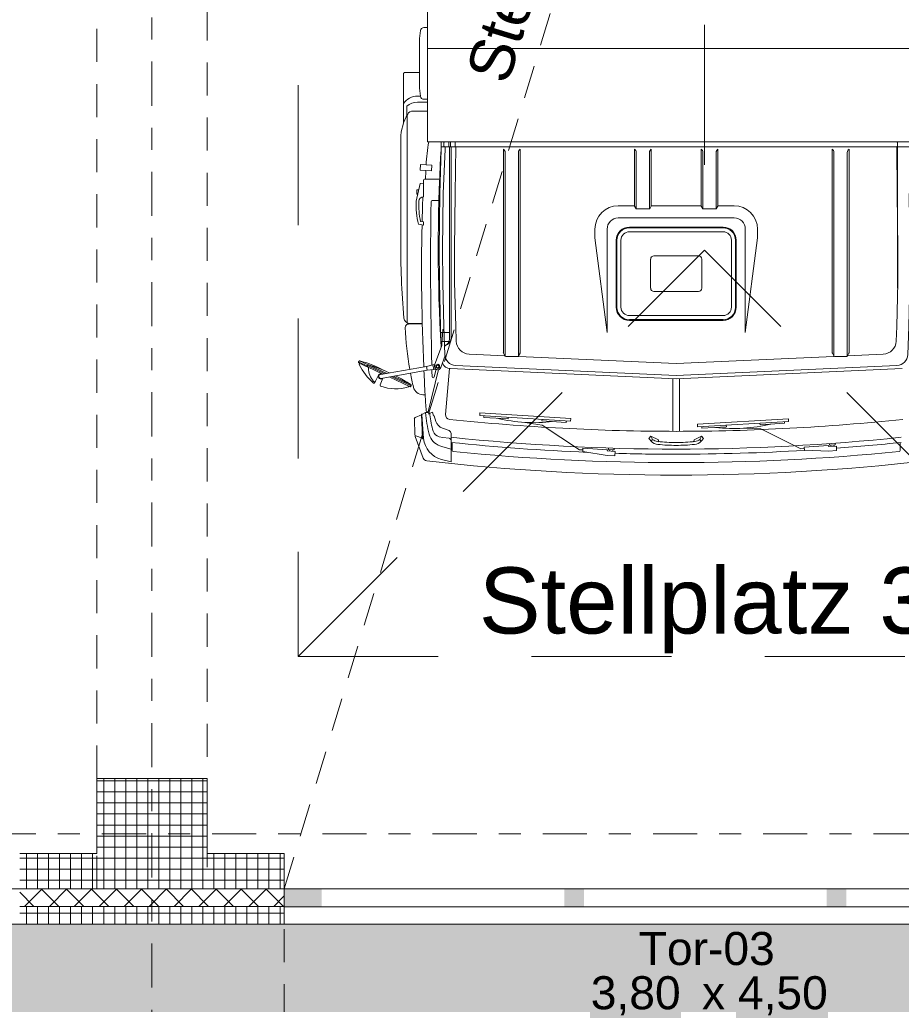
# Model space of a CAD drawing. Header units: metres. Extents: x -167 to 262, y -186 to 508.
# Tile 84 of 256: x 22.15 to 26.15, y 27.82 to 32.28. Entities that reach past the tile are written whole.
import ezdxf
from ezdxf.enums import TextEntityAlignment as Align

# ---------------------------------------------------------------- set-up
doc = ezdxf.new("R2010")
doc.units = ezdxf.units.M
doc.header["$MEASUREMENT"] = 0
for name, pattern in [('Raster', [0.4, 0.2, -0.1, 0, -0.1]), ('Strichlinie weit', [1.058333, 0.635, -0.423333]), ('Öffnungslinie Tür Fenster', [0.23, 0.15, -0.08])]:
    doc.linetypes.add(name, pattern=pattern)
for name, color, linetype in [('10 Stütze', 7, 'Continuous'), ('10 Wand außen', 7, 'Continuous'), ('20 Decke', 7, 'Continuous'), ('30 Dachfenster', 7, 'Continuous'), ('50 Sanitäreinrichtung', 7, 'Continuous'), ('60 Auffüllung', 7, 'Continuous'), ('70 Kanal', 7, 'Continuous'), ('80 Raum', 7, 'Continuous'), ('90 Achsraster', 7, 'Continuous'), ('94 Genehmigungsplanung Bemaßung', 7, 'Continuous')]:
    doc.layers.add(name, color=color, linetype=linetype)
doc.styles.add('ERSTELLTER_STIL_1', font='arial.ttf')
doc.styles.add('ERSTELLTER_STIL_2', font='arial.ttf')
doc.dimstyles.new('ERSTELLTER_STIL__1', dxfattribs={"dimtxt": 0.25, "dimasz": 0.19, "dimexe": 0.18, "dimexo": 0.1, "dimgap": 0, "dimtad": 1, "dimtih": 1, "dimtoh": 1, "dimzin": 0, "dimdsep": 46, "dimtxsty": 'ERSTELLTER_STIL_1', "dimblk": 'ARROWHEAD_6', "dimblk1": 'ARROWHEAD_6', "dimblk2": 'ARROWHEAD_6', "dimcen": 0.09, "dimclrd": 7, "dimclre": 7, "dimclrt": 7, "dimazin": 0, "dimtfac": 1, "dimtdec": 4, "dimtmove": 0, "dimatfit": 3, "dimfxl": 1, "dimtolj": 1, "dimtzin": 0, "dimarcsym": 0})
doc.dimstyles.new('ERSTELLTER_STIL__2', dxfattribs={"dimtxt": 0.25, "dimasz": 0.19, "dimexe": 0.18, "dimexo": 0.1, "dimgap": 0, "dimtad": 1, "dimzin": 0, "dimdsep": 46, "dimtxsty": 'ERSTELLTER_STIL_1', "dimblk": 'ARROWHEAD_6', "dimblk1": 'ARROWHEAD_6', "dimblk2": 'ARROWHEAD_6', "dimcen": 0.09, "dimclrd": 7, "dimclre": 7, "dimclrt": 7, "dimazin": 0, "dimtfac": 1, "dimtdec": 4, "dimtmove": 0, "dimatfit": 3, "dimfxl": 1, "dimtolj": 1, "dimtzin": 0, "dimarcsym": 0})
pattern_1 = [(0, (27236.132094, 33357.27905), (0, 0.05), []), (90, (27236.132094, 33357.27905), (-0.05, 0), [])]

# ---------------------------------------------------------------- blocks, each defined once
blk = doc.blocks.new('Einfache Türöffnung')
at = {"layer": '10 Wand außen', "color": 8, "linetype": 'Continuous', "lineweight": 18}
for p, q in [((-1.9, 0.16), (-1.9, 0.32)), ((1.9, 0.16), (1.9, 0.32)), ((-1.9, 0.08), (-1.9, 0.16)), ((1.9, 0.08), (1.9, 0.16)), ((-1.9, 0), (-1.9, 0.08)), ((1.9, 0), (1.9, 0.08))]:
    blk.add_line(p, q, dxfattribs=at)
blk = doc.blocks.new('T Marker 27_4')
at = {"layer": '10 Wand außen', "color": 8, "lineweight": 18, "char_height": 0.15, "attachment_point": 7, "style": 'ERSTELLTER_STIL_1'}
for s, insert in [('\\A1;{\\pql;\\pt0;\\fArial|b0|i0|c0|p0;\\W1.000000;3,80\\fArial|b0|i0|c0|p0;\\W1.000000;\\A1{\\H.66x;\\S^  ;}\\fArial|b0|i0|c0|p0;\\W1.000000; x 4,50\\fArial|b0|i0|c0|p0;\\W1.000000;\\A1{\\H.66x;\\S^  ;}}', (-0.509, -0.7505)), ('\\A1;{\\pql;\\pt0;\\fArial|b0|i0|c0|p0;\\W1.000000;Tor-03\\fArial|b0|i0|c0|p0;\\W1.000000;\\fArial|b0|i0|c0|p0;\\W1.000000;\\fArial|b0|i0|c0|p0;\\W1.000000;}', (-0.2915, -0.5083))]:
    blk.add_mtext(s, dxfattribs=dict(at, insert=insert))
blk = doc.blocks.new('Standard-Rastermarker_137')
at = {"layer": '90 Achsraster', "color": 14, "linetype": 'Raster', "lineweight": 18, "true_color": 0xa80000}
blk.add_line((1, 0), (24.7309, 0), dxfattribs=at)
at = {"layer": '90 Achsraster', "color": 14, "lineweight": 18, "true_color": 0xa80000, "style": 'ERSTELLTER_STIL_2'}
for tag, p in [('AC_MarkerText_1_0', (-0.5686, -0.0686)), ('AC_MarkerText_1_1', (25.8623, -0.0686))]:
    blk.add_attdef(tag, text='', height=0.3, rotation=90, dxfattribs=at).set_placement(p, align=Align.TOP_CENTER)
blk = doc.blocks.new('Standard-Rastermarker_139')
at = {"layer": '90 Achsraster', "color": 14, "linetype": 'Raster', "lineweight": 18, "true_color": 0xa80000}
blk.add_line((1, 0), (45.4427, 0), dxfattribs=at)
at = {"layer": '90 Achsraster', "color": 14, "lineweight": 18, "true_color": 0xa80000, "style": 'ERSTELLTER_STIL_2'}
for tag, p in [('AC_MarkerText_1_0', (-0.35, 0.15)), ('AC_MarkerText_1_1', (46.7927, 0.15))]:
    blk.add_attdef(tag, text='', height=0.3, dxfattribs=at).set_placement(p, align=Align.TOP_CENTER)
blk = doc.blocks.new('*D504', base_point=(27236.1321, 33357.279))
at = {"layer": '94 Genehmigungsplanung Bemaßung', "color": 7, "linetype": 'Continuous', "lineweight": 13}
for p, q in [((17.6611, 26.1165), (17.6611, 26.4915)), ((38.0011, 26.1165), (38.0011, 26.4915)), ((17.7611, 26.404), (17.5611, 26.204)), ((38.1011, 26.404), (37.9011, 26.204)), ((17.6611, 26.304), (38.0011, 26.304))]:
    blk.add_line(p, q, dxfattribs=at)
at = {"layer": '94 Genehmigungsplanung Bemaßung', "color": 7, "lineweight": 13, "char_height": 0.25, "attachment_point": 7, "style": 'ERSTELLTER_STIL_1'}
for s, insert in [('\\A1;{\\pql;\\fArial|b0|i0|c0|p0;\\W1.000000;20,34}', (27.2114, 26.354)), ('\\A1;{\\pql;\\fArial|b0|i0|c0|p0;\\W1.000000;24}', (37.5197, 26.354))]:
    blk.add_mtext(s, dxfattribs=dict(at, insert=insert))
blk = doc.blocks.new('ARROWHEAD_6')
at = {"color": 0, "linetype": 'Continuous', "lineweight": 0}
for p, q in [((-0.5, -0.5), (0.5, 0.5)), ((0, 0), (-1, 0))]:
    blk.add_line(p, q, dxfattribs=at)
blk = doc.blocks.new('*D512', base_point=(27236.1321, 33357.279))
at = {"layer": '94 Genehmigungsplanung Bemaßung', "color": 7, "linetype": 'Continuous', "lineweight": 13}
for p, q in [((15.4411, 28.9197), (15.6411, 28.7197)), ((15.7286, 28.8197), (15.3536, 28.8197)), ((15.5411, 28.1797), (15.5411, 28.8197)), ((15.4411, 28.2797), (15.6411, 28.0797)), ((15.7286, 28.1797), (15.3536, 28.1797)), ((15.5411, 28.0297), (15.5411, 28.1797))]:
    blk.add_line(p, q, dxfattribs=at)
at = {"layer": '94 Genehmigungsplanung Bemaßung', "color": 7, "lineweight": 13, "insert": (15.4911, 28.309), "char_height": 0.25, "attachment_point": 7, "rotation": 90, "style": 'ERSTELLTER_STIL_1'}
blk.add_mtext('\\A1;{\\pql;\\fArial|b0|i0|c0|p0;\\W1.000000;64}', dxfattribs=at)
blk = doc.blocks.new('*D513', base_point=(27236.1321, 33357.279))
at = {"layer": '94 Genehmigungsplanung Bemaßung', "color": 7, "linetype": 'Continuous', "lineweight": 13}
for p, q in [((15.4411, 43.7797), (15.6411, 43.5797)), ((15.7286, 43.6797), (15.3536, 43.6797)), ((15.5411, 28.8197), (15.5411, 43.6797)), ((15.4411, 28.9197), (15.6411, 28.7197)), ((15.7286, 28.8197), (15.3536, 28.8197))]:
    blk.add_line(p, q, dxfattribs=at)
at = {"layer": '94 Genehmigungsplanung Bemaßung', "color": 7, "lineweight": 13, "char_height": 0.25, "attachment_point": 7, "rotation": 90, "style": 'ERSTELLTER_STIL_1'}
for s, insert in [('\\A1;{\\pql;\\fArial|b0|i0|c0|p0;\\W1.000000;32}', (15.4911, 43.1983)), ('\\A1;{\\pql;\\fArial|b0|i0|c0|p0;\\W1.000000;14,86}', (15.4911, 35.63))]:
    blk.add_mtext(s, dxfattribs=dict(at, insert=insert))
blk = doc.blocks.new('*D563', base_point=(27236.1321, 33357.279))
at = {"layer": '94 Genehmigungsplanung Bemaßung', "color": 7, "linetype": 'Continuous', "lineweight": 13}
for p, q in [((26.8146, 40.8397), (26.8146, 40.9897)), ((26.9146, 40.7397), (26.7146, 40.9397)), ((27.0021, 40.8397), (26.6271, 40.8397)), ((26.8146, 28.3397), (26.8146, 40.8397)), ((26.7146, 28.4397), (26.9146, 28.2397)), ((27.0021, 28.3397), (26.6271, 28.3397)), ((26.8146, 28.1897), (26.8146, 28.3397))]:
    blk.add_line(p, q, dxfattribs=at)
at = {"layer": '94 Genehmigungsplanung Bemaßung', "color": 7, "lineweight": 13, "insert": (26.7646, 34.1607), "char_height": 0.25, "attachment_point": 7, "rotation": 90, "style": 'ERSTELLTER_STIL_1'}
blk.add_mtext('\\A1;{\\pql;\\fArial|b0|i0|c0|p0;\\W1.000000;12,50}', dxfattribs=at)

msp = doc.modelspace()

# ---------------------------------------------------------------- hatches: boundary and pattern name
at = {"layer": '10 Stütze', "linetype": 'Continuous', "lineweight": 18}
h = msp.add_hatch(dxfattribs=at)
h.set_pattern_fill('Beton__Fertigteil_Träger_1D', color=8, style=0, pattern_type=2)
h.set_pattern_definition(pattern_1)
h.paths.add_polyline_path([(23.0011, 28.8397), (22.5011, 28.8397), (22.5011, 28.5001), (23.0011, 28.5001)])
h = msp.add_hatch(dxfattribs=at)
h.set_pattern_fill('Beton__Fertigteil_Träger_1D', color=8, style=0, pattern_type=2)
h.set_pattern_definition(pattern_1)
h.paths.add_polyline_path([(23.0011, 28.5001), (22.5011, 28.5001), (22.5011, 28.3401), (23.0011, 28.3401)])
h = msp.add_hatch(dxfattribs=at)
h.set_pattern_fill('Beton__Fertigteil_Träger_1D', color=8, style=0, pattern_type=2)
h.set_pattern_definition(pattern_1)
h.paths.add_polyline_path([(22.5011, 28.3401), (22.5011, 28.3397), (23.0011, 28.3397), (23.0011, 28.3401)])
at = {"layer": '10 Wand außen', "linetype": 'Continuous', "lineweight": 18}
h = msp.add_hatch(dxfattribs=at)
h.set_pattern_fill('Beton__Fertigteil_Träger_1D', color=8, style=0, pattern_type=2)
h.set_pattern_definition(pattern_1)
h.paths.add_polyline_path([(22.1511, 28.5001), (22.1511, 28.3401), (22.5011, 28.3401), (22.5011, 28.5001)])
h = msp.add_hatch(dxfattribs=at)
h.set_pattern_fill('Beton__Fertigteil_Träger_1D', color=8, style=0, pattern_type=2)
h.set_pattern_definition(pattern_1)
h.paths.add_polyline_path([(23.0011, 28.5001), (23.0011, 28.3401), (23.3511, 28.3401), (23.3511, 28.5001)])
h = msp.add_hatch(dxfattribs=at)
h.set_pattern_fill('Dämmung__hart_1_0001', color=8, style=0, pattern_type=2)
h.set_pattern_definition([(45, (27236.132094, 33357.27905), (-0.0565685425, 0.0565685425), []), (135, (27236.132094, 33357.27905), (0.0565685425, 0.0565685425), [])])
h.paths.add_polyline_path([(22.1511, 28.2601), (23.3511, 28.2601), (23.3511, 28.3401), (23.0011, 28.3401), (23.0011, 28.3397), (22.5011, 28.3397), (22.5011, 28.3401), (22.1511, 28.3401)])
at = {"layer": '10 Wand außen', "linetype": 'Continuous', "lineweight": 18, "true_color": 0xf50000}
for points in [[(23.4071, 28.2576), (23.4071, 28.3397), (23.3511, 28.3397), (23.3511, 28.2576)], [(23.5216, 28.2576), (23.5216, 28.3397), (23.4216, 28.3397), (23.4216, 28.2576)], [(24.7116, 28.2576), (24.7116, 28.3397), (24.6216, 28.3397), (24.6216, 28.2576)], [(25.9016, 28.2576), (25.9016, 28.3397), (25.8116, 28.3397), (25.8116, 28.2576)]]:
    msp.add_hatch(color=1, dxfattribs=at).paths.add_polyline_path(points)
at = {"layer": '10 Wand außen', "linetype": 'Continuous', "lineweight": 13, "true_color": 0x000100}
msp.add_hatch(color=98, dxfattribs=at).paths.add_polyline_path([(23.4216, 28.2576), (23.4216, 28.3397), (23.4071, 28.3397), (23.4071, 28.2576)])
at = {"layer": '10 Wand außen', "linetype": 'Continuous', "lineweight": 18}
h = msp.add_hatch(dxfattribs=at)
h.set_pattern_fill('Beton__Fertigteil_Träger_1D', color=8, style=0, pattern_type=2)
h.set_pattern_definition(pattern_1)
h.paths.add_polyline_path([(23.3511, 28.2601), (22.1511, 28.2601), (22.1511, 28.1801), (23.3511, 28.1801)])
at = {"layer": '60 Auffüllung', "linetype": 'Continuous', "lineweight": 18, "true_color": 0xefefef}
h = msp.add_hatch(dxfattribs=at)
h.set_pattern_fill('Erde_1_0001', style=0, pattern_type=2)
h.set_pattern_definition([(0, (27236.1321, 33357.27905), (0, 0.779422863), [0.04875, -0.40125]), (0, (27236.3571, 33357.66876), (0, 0.779422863), [0.04875, -0.40125]), (60, (27236.1321, 33357.27905), (-0.675, 0.389711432), [0.04875, -0.40125]), (60, (27236.5821, 33357.27905), (-0.675, 0.389711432), [0.04875, -0.40125]), (120, (27236.18084, 33357.27905), (0.675, 0.389711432), [0.04875, -0.40125]), (120, (27236.63084, 33357.27905), (0.675, 0.389711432), [0.04875, -0.40125]), (0, (27236.1321, 33357.35405), (0, 0.15), [0, -0.15, 0, -0.225]), (45, (27236.2071, 33357.35405), (-0.1060660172, 0.1060660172), [0, -0.1125, 0, -0.1875])])
h.paths.add_polyline_path([(2.3366, 24.8593), (2.3419, 13.496, 0.033836), (8.8613, 14.0911, 0.026308), (13.8582, 15.1616, -0.024635), (17.3411, 16.2775), (17.3411, 24.6258), (15.3411, 24.6258), (15.3411, 30.4887), (17.3411, 30.4887), (17.3411, 43.9997), (58.1625, 43.9997), (58.1625, 45.7494), (101.6632, 45.7486), (101.6702, 49.0078), (2.342, 49.0078)])
h.paths.add_polyline_path([(9.5982, 27.1903), (4.651, 27.1903), (4.651, 42.9257), (4.651, 43.8257), (9.5982, 43.8257), (9.5982, 42.9257)], flags=0)
h.paths.add_polyline_path([(14.4618, 25.704, -0.414214), (13.8618, 26.304, -0.414214), (14.4618, 26.904, -0.414214), (15.0618, 26.304, -0.414214)], flags=0)
h = msp.add_hatch(color=7, dxfattribs=at)
h.paths.add_polyline_path([(15.3411, 30.4887), (15.3411, 24.6258), (17.3411, 24.6258), (17.3411, 19.3474), (38.1469, 19.3451), (40.1468, 19.3451), (40.1468, 28.1799), (38.1563, 28.1799), (38.1563, 28.1799), (17.3411, 28.1801), (17.3411, 30.4887)])
h.paths.add_polyline_path([(19.6511, 22.2576, -0.414214), (20.2511, 22.8576, -0.414214), (20.8511, 22.2576, -0.410342), (20.259, 21.6576, -0.418096)], flags=0)

# ---------------------------------------------------------------- linework, layer by layer
at = {"color": 7, "linetype": 'Continuous', "lineweight": 13}
for p, q in [((24.0006, 32.3326), (24.0006, 32.1512)), ((24.0006, 32.2456), (23.9852, 32.2456)), ((23.9653, 32.1839), (23.9653, 31.9823)), ((24.0006, 32.1512), (26.2588, 32.1512)), ((24.0006, 32.1512), (24.0006, 31.7276)), ((23.8922, 32.037), (23.8922, 31.9895)), ((23.8922, 32.037), (23.8922, 31.8108)), ((23.8958, 32.0418), (23.9653, 32.0418)), ((23.9557, 31.9348), (23.969, 31.9348)), ((23.9073, 31.8896), (23.9073, 31.846)), ((23.9557, 31.9072), (24.0006, 31.9072)), ((24.0006, 31.9206), (23.9852, 31.9206)), ((23.9098, 30.9061), (23.9098, 31.8507)), ((23.9351, 31.8673), (24.0006, 31.8673)), ((23.8797, 31.2846), (23.8797, 31.7422)), ((24.0006, 31.7276), (26.2588, 31.7276)), ((24.0627, 31.7061), (24.0635, 31.7276)), ((24.0761, 31.7081), (24.0761, 31.7242)), ((24.079, 31.7271), (26.1804, 31.7271)), ((24.0977, 31.7081), (24.0977, 31.7242)), ((24.1053, 31.7081), (24.1053, 31.7242)), ((24.1263, 31.7081), (24.1263, 31.7242)), ((26.1331, 31.7081), (26.1331, 31.7242)), ((26.1338, 31.0634), (26.1338, 31.7276)), ((24.0576, 31.4934), (24.0632, 31.695)), ((24.0621, 31.6797), (24.063, 31.6881)), ((24.0632, 31.695), (24.0636, 31.7052)), ((24.0636, 31.7052), (26.1959, 31.7052)), ((24.0728, 31.4934), (24.0813, 31.695)), ((24.0813, 31.695), (24.0821, 31.7052)), ((24.1006, 30.8324), (24.1006, 31.7052)), ((24.1082, 30.8366), (24.1082, 31.7052)), ((24.1271, 31.4927), (24.1292, 31.7052)), ((24.3454, 30.7723), (24.3454, 31.695)), ((24.3534, 30.756), (24.3534, 31.6788)), ((24.4139, 30.7545), (24.4139, 31.6788)), ((24.422, 30.7723), (24.422, 31.695)), ((24.9402, 31.4398), (24.9402, 31.695)), ((24.9482, 31.4235), (24.9482, 31.6788)), ((25.0087, 31.4235), (25.0087, 31.6788)), ((25.0168, 31.4398), (25.0168, 31.695)), ((25.2426, 31.4398), (25.2426, 31.695)), ((25.2507, 31.4235), (25.2507, 31.6788)), ((25.3112, 31.4235), (25.3112, 31.6788)), ((25.3192, 31.4398), (25.3192, 31.695)), ((25.8374, 30.7723), (25.8374, 31.695)), ((25.8455, 30.7545), (25.8455, 31.6788)), ((25.906, 30.756), (25.906, 31.6788)), ((25.914, 30.7723), (25.914, 31.695)), ((26.1323, 31.4927), (26.1302, 31.7052)), ((23.9684, 31.5992), (23.97, 31.6244)), ((23.97, 31.6244), (24.0203, 31.6212)), ((24.0203, 31.6212), (24.0187, 31.5961)), ((24.0187, 31.5961), (23.9684, 31.5992)), ((23.9915, 31.5588), (23.9935, 31.5941)), ((23.9676, 31.5387), (23.9505, 31.458)), ((23.9827, 31.5407), (23.9676, 31.5387)), ((23.9827, 31.5407), (23.9827, 31.4782)), ((23.9881, 31.5588), (24.0564, 31.5588)), ((23.9525, 31.5104), (23.9616, 31.5104)), ((23.9525, 31.4903), (23.9525, 31.5104)), ((23.9525, 31.4903), (23.9573, 31.4903)), ((24.0541, 31.2414), (24.0576, 31.4935)), ((24.1235, 31.2411), (24.1271, 31.4927)), ((26.1359, 31.2411), (26.1323, 31.4927)), ((24.0227, 31.461), (24.0531, 31.461)), ((24.8666, 31.4377), (24.9404, 31.4377)), ((24.8666, 31.4377), (24.9404, 31.4377)), ((24.9477, 31.4241), (24.9412, 31.4359)), ((25.0075, 31.4231), (24.9494, 31.4231)), ((25.0093, 31.4241), (25.0158, 31.4359)), ((25.0165, 31.4377), (25.1297, 31.4377)), ((25.2429, 31.4377), (25.1297, 31.4377)), ((25.2501, 31.4241), (25.2436, 31.4359)), ((25.2519, 31.4231), (25.31, 31.4231)), ((25.3117, 31.4241), (25.3182, 31.4359)), ((25.3928, 31.4377), (25.319, 31.4377)), ((25.3928, 31.4377), (25.319, 31.4377)), ((23.9605, 31.3542), (23.9827, 31.3501)), ((23.9827, 31.3642), (23.9697, 31.3661)), ((23.9827, 31.3642), (23.9827, 31.3501)), ((24.8666, 31.3825), (25.1297, 31.3825)), ((25.3928, 31.3825), (25.1297, 31.3825)), ((24.761, 31.2917), (24.761, 31.332)), ((24.8162, 30.8633), (24.8162, 31.332)), ((24.9173, 31.341), (25.3421, 31.341)), ((24.9173, 31.3377), (25.3421, 31.3377)), ((24.9173, 31.3195), (25.3421, 31.3195)), ((25.4432, 30.8633), (25.4432, 31.332)), ((25.4985, 31.2917), (25.4985, 31.332)), ((24.8162, 30.8632), (24.7609, 31.2918)), ((24.8576, 31.2813), (24.8576, 30.9775)), ((24.8609, 31.2813), (24.8609, 30.9775)), ((24.8791, 31.2818), (24.8791, 30.977)), ((25.3803, 31.2818), (25.3803, 30.977)), ((25.3985, 31.2813), (25.3985, 30.9775)), ((25.4018, 31.2813), (25.4018, 30.9775)), ((25.4432, 30.8632), (25.4985, 31.2918)), ((24.0551, 31.0899), (24.0541, 31.2414)), ((24.1245, 31.0909), (24.1235, 31.2411)), ((26.1349, 31.0909), (26.1359, 31.2411)), ((25.0137, 31.195), (25.0137, 31.0638)), ((25.0289, 31.2101), (25.2305, 31.2101)), ((25.2457, 31.195), (25.2457, 31.0638)), ((24.0597, 30.888), (24.0551, 31.0898)), ((24.1291, 30.8901), (24.1245, 31.0909)), ((26.1303, 30.8901), (26.1349, 31.0909)), ((25.0289, 31.0487), (25.2305, 31.0487)), ((23.9216, 30.9035), (23.9774, 30.9035)), ((24.9173, 30.9393), (25.3421, 30.9393)), ((24.9173, 30.9211), (25.3421, 30.9211)), ((24.9173, 30.9178), (25.3421, 30.9178)), ((23.9154, 30.9015), (23.9774, 30.9015)), ((24.0631, 30.7967), (24.0597, 30.888)), ((24.0635, 30.8624), (24.0993, 30.8624)), ((24.0707, 30.8746), (24.067, 30.8098)), ((24.0737, 30.8775), (24.0762, 30.8775)), ((24.1316, 30.8236), (24.1291, 30.8901)), ((26.1278, 30.8236), (26.1303, 30.8901)), ((24.0635, 30.822), (24.0993, 30.822)), ((24.0658, 30.8042), (24.0334, 30.7142)), ((24.3529, 30.7567), (24.3464, 30.7684)), ((24.4145, 30.7567), (24.421, 30.7684)), ((25.8449, 30.7567), (25.8384, 30.7684)), ((25.9066, 30.7567), (25.913, 30.7684)), ((23.6884, 30.7294), (23.6881, 30.7251)), ((23.6881, 30.7251), (23.7337, 30.7038)), ((23.6931, 30.7347), (23.6884, 30.7294)), ((23.6884, 30.7294), (23.7292, 30.7104)), ((23.7327, 30.7162), (23.6931, 30.7347)), ((24.0813, 30.758), (24.0619, 30.704)), ((24.3525, 30.7573), (24.1902, 30.7646)), ((24.4119, 30.7545), (24.3554, 30.7545)), ((25.1297, 30.7221), (24.4139, 30.7545)), ((25.1297, 30.7221), (25.8455, 30.7545)), ((25.8475, 30.7545), (25.904, 30.7545)), ((25.9069, 30.7573), (26.0692, 30.7646)), ((23.6921, 30.7196), (23.6935, 30.7226)), ((23.7295, 30.7126), (23.7287, 30.7074)), ((23.7993, 30.6745), (23.7287, 30.7074)), ((23.733, 30.7166), (23.7295, 30.7126)), ((23.8079, 30.6761), (23.7295, 30.7126)), ((23.8166, 30.6776), (23.733, 30.7166)), ((23.7342, 30.7049), (23.7337, 30.7038)), ((23.9964, 30.7093), (23.7879, 30.6725)), ((23.9996, 30.6914), (23.7911, 30.6547)), ((23.9964, 30.7093), (24.0259, 30.7165)), ((23.9996, 30.6914), (23.9964, 30.7093)), ((23.9996, 30.6914), (24.0297, 30.6947)), ((24.0038, 30.503), (24.0511, 30.6944)), ((24.0348, 30.7181), (24.0259, 30.7165)), ((24.0297, 30.6947), (24.0259, 30.7165)), ((24.0394, 30.6964), (24.0297, 30.6947)), ((24.0321, 30.6614), (24.0402, 30.696)), ((24.083, 30.4908), (24.1013, 30.6993)), ((25.1297, 30.6526), (24.1047, 30.699)), ((25.1297, 30.6526), (26.1547, 30.699)), ((23.7626, 30.6363), (23.7792, 30.6688)), ((23.7649, 30.6419), (23.7792, 30.669)), ((23.7866, 30.6257), (23.7989, 30.6561)), ((23.9233, 30.6167), (23.8279, 30.6612)), ((23.9268, 30.6206), (23.8366, 30.6627)), ((23.9276, 30.6258), (23.8452, 30.6642)), ((25.1146, 30.6541), (25.1146, 30.4146)), ((25.1448, 30.4146), (25.1448, 30.6541)), ((23.9179, 30.6192), (23.9178, 30.6191)), ((23.9268, 30.6206), (23.9233, 30.6167)), ((23.9276, 30.6258), (23.9268, 30.6206)), ((23.9807, 30.5809), (23.9907, 30.5809)), ((24.0002, 30.503), (24.0038, 30.503)), ((24.0031, 30.4993), (24.0031, 30.503)), ((24.0233, 30.5012), (24.0099, 30.4959)), ((24.0283, 30.4851), (24.0233, 30.5012)), ((23.9416, 30.4714), (23.9441, 30.3992)), ((23.9742, 30.4888), (23.9453, 30.4772)), ((23.977, 30.492), (23.9741, 30.4919)), ((23.9741, 30.4919), (23.978, 30.381)), ((23.9925, 30.4993), (23.975, 30.491)), ((23.975, 30.491), (23.9839, 30.3825)), ((24.0023, 30.4993), (23.9925, 30.4993)), ((24.0323, 30.4851), (24.0283, 30.4851)), ((24.0397, 30.4599), (24.0323, 30.4851)), ((24.238, 30.4859), (24.2387, 30.498)), ((24.6506, 30.4608), (24.238, 30.4859)), ((24.2387, 30.498), (24.6513, 30.4728)), ((24.2571, 30.4848), (24.2567, 30.4777)), ((24.2567, 30.4777), (24.3674, 30.471)), ((24.3674, 30.471), (24.3678, 30.478)), ((24.5203, 30.4616), (24.5208, 30.4687)), ((24.631, 30.4549), (24.5203, 30.4616)), ((24.6314, 30.4619), (24.631, 30.4549)), ((24.6513, 30.4728), (24.6506, 30.4608)), ((25.2263, 30.4467), (25.6389, 30.4711)), ((25.6396, 30.459), (25.227, 30.4346)), ((25.6205, 30.4579), (25.6209, 30.4509)), ((25.6389, 30.4711), (25.6396, 30.459)), ((24.0991, 30.4179), (24.0692, 30.4286)), ((24.5212, 30.4424), (24.4432, 30.4552)), ((24.6911, 30.331), (24.5212, 30.4424)), ((25.227, 30.4346), (25.2263, 30.4467)), ((25.2461, 30.4357), (25.2465, 30.4287)), ((25.2465, 30.4287), (25.3572, 30.4352)), ((25.3572, 30.4352), (25.3568, 30.4423)), ((25.5133, 30.4253), (25.4344, 30.4287)), ((25.5102, 30.4443), (25.5098, 30.4513)), ((25.6209, 30.4509), (25.5102, 30.4443)), ((25.6954, 30.3351), (25.5133, 30.4253)), ((23.9815, 30.2935), (23.9454, 30.3908)), ((23.9779, 30.3841), (23.9483, 30.3937)), ((23.984, 30.3813), (23.978, 30.381)), ((24.1085, 30.4046), (24.1085, 30.3644)), ((24.1085, 30.3731), (24.1085, 30.2765)), ((25.0062, 30.3821), (25.0143, 30.3922)), ((25.0143, 30.3922), (25.0486, 30.3761)), ((25.0222, 30.3783), (25.0143, 30.3922)), ((25.0158, 30.3704), (25.0222, 30.3783)), ((25.0486, 30.3761), (25.0486, 30.3727)), ((25.2451, 30.3922), (25.2109, 30.3761)), ((25.2109, 30.3761), (25.2109, 30.3727)), ((25.2372, 30.3783), (25.2451, 30.3922)), ((25.2436, 30.3704), (25.2372, 30.3783)), ((25.2532, 30.3821), (25.2451, 30.3922)), ((24.1135, 30.3282), (24.1135, 30.3638)), ((24.7062, 30.3301), (24.6911, 30.331)), ((24.7058, 30.3226), (24.7067, 30.3376)), ((24.8158, 30.3057), (24.7058, 30.3226)), ((24.7067, 30.3376), (24.8174, 30.3309)), ((24.8174, 30.3309), (24.8171, 30.3259)), ((24.8171, 30.3259), (24.8523, 30.3237)), ((24.8219, 30.3324), (24.8222, 30.3391)), ((24.8219, 30.3324), (24.8481, 30.3312)), ((24.8277, 30.3252), (24.828, 30.3321)), ((24.8417, 30.3244), (24.842, 30.3315)), ((24.8481, 30.3312), (24.8484, 30.3383)), ((24.8523, 30.3237), (24.8511, 30.3036)), ((25.7105, 30.336), (25.6954, 30.3351)), ((25.7101, 30.3435), (25.8208, 30.3501)), ((25.711, 30.3285), (25.7101, 30.3435)), ((25.8223, 30.325), (25.711, 30.3285)), ((25.8208, 30.3501), (25.8211, 30.3451)), ((25.8211, 30.3451), (25.8563, 30.3472)), ((25.8575, 30.327), (25.8223, 30.325)), ((25.8251, 30.3522), (25.8246, 30.3588)), ((25.8251, 30.3522), (25.8513, 30.3541)), ((25.8317, 30.3457), (25.8311, 30.3526)), ((25.8457, 30.3465), (25.8452, 30.3537)), ((25.8513, 30.3541), (25.8507, 30.3611)), ((25.8563, 30.3472), (25.8575, 30.327)), ((26.1459, 30.3282), (26.1459, 30.3638)), ((24.0644, 30.2876), (24.1085, 30.2765)), ((24.8511, 30.3036), (24.8158, 30.3057))]:
    msp.add_line(p, q, dxfattribs=at)
for points in [[(25.1297, 30.6678), (24.1285, 30.7131, -0.39005), (24.0796, 30.7624), (24.0748, 30.8884), (24.0702, 31.0901), (24.0692, 31.2413), (24.0728, 31.4934)], [(25.1297, 30.6678), (26.1309, 30.7131, 0.39005), (26.1798, 30.7624), (26.1846, 30.8884), (26.1892, 31.0901), (26.1902, 31.2413), (26.1867, 31.4934)], [(23.9925, 30.4993, 0.049602), (24.0091, 30.4014)], [(24.0124, 30.4901, 0.051562), (24.027, 30.4147)]]:
    msp.add_lwpolyline(points, format="xyb", dxfattribs=at)
msp.add_lwpolyline([(24.0562, 30.7042), (24.0476, 30.6992), (24.0391, 30.7042), (24.0391, 30.7141), (24.0476, 30.719), (24.0562, 30.7141)], close=True, dxfattribs=at)
for points in [[(24.0538, 30.3904), (24.0711, 30.3869), (24.0997, 30.383)], [(24.0579, 30.3488), (24.0711, 30.3441), (24.1085, 30.3342)]]:
    msp.add_lwpolyline(points, dxfattribs=at)
msp.add_circle((24.0476, 30.7091), 0.00605, dxfattribs=at)
for centre, radius, start, end in [((23.9852, 32.2293), 0.0163, 90, 170.9153), ((24.2689, 32.1839), 0.3037, 170.9153, 180), ((23.9554, 31.993), 0.077, 140.6975, 145.174), ((24.2689, 31.9823), 0.3037, 180, 189.0847), ((23.9554, 31.8579), 0.077, 89.753, 145.174), ((23.9852, 31.9369), 0.0163, 189.0847, 270), ((23.9554, 31.8327), 0.0744, 89.753, 130.2072), ((24.1208, 31.7337), 0.2413, 150.197, 177.9872), ((23.9351, 31.8401), 0.0272, 90, 150.197), ((24.6572, 31.601), 0.6622, 168.9794, 178.117), ((24.0643, 31.7068), 0.00181, 203.6304, 244.268), ((24.079, 31.7242), 0.00292, 90, 180), ((24.079, 31.7081), 0.00292, 180, 270), ((24.1006, 31.7242), 0.00292, 90, 180), ((24.1006, 31.7081), 0.00292, 180, 270), ((24.1631, 31.716), 0.0605, 168.9181, 169.395), ((24.1082, 31.7242), 0.00292, 90, 180), ((24.1082, 31.7081), 0.00292, 180, 270), ((24.1615, 31.7275), 0.0504, 179.8063, 180.3684), ((24.1292, 31.7242), 0.00292, 90, 180), ((24.1292, 31.7081), 0.00292, 180, 270), ((26.1302, 31.7242), 0.00292, 0, 90), ((26.1302, 31.7081), 0.00292, 270, 0), ((31.9458, 31.2439), 7.8957, 176.83596, 183.25318), ((24.3333, 31.6788), 0.0202, 0, 53.1301), ((24.4341, 31.6788), 0.0202, 126.8699, 180), ((24.9281, 31.6788), 0.0202, 0, 53.1301), ((25.0289, 31.6788), 0.0202, 126.8699, 180), ((25.2305, 31.6788), 0.0202, 0, 53.1301), ((25.3313, 31.6788), 0.0202, 126.8699, 180), ((25.8253, 31.6788), 0.0202, 0, 53.1301), ((25.9261, 31.6788), 0.0202, 126.8699, 180), ((24.6552, 31.5663), 0.6622, 177.2878, 177.5979), ((33.7464, 31.1442), 9.772, 177.5969, 177.67478), ((23.9881, 31.5537), 0.00504, 90, 178.1493), ((24.2637, 31.436), 0.314, 175.9831, 195.1076), ((24.2765, 31.4363), 0.3147, 176.0278, 192.8847), ((23.9827, 31.458), 0.0202, 90, 179.6797), ((33.7464, 31.1442), 9.772, 178.04231, 178.70462), ((42.4275, 31.1641), 18.4122, 179.09151, 181.39674), ((24.0227, 31.456), 0.00504, 90, 179.0915), ((24.9482, 31.4398), 0.00807, 180, 208.9689), ((25.0087, 31.4398), 0.00807, 331.0311, 0), ((25.2507, 31.4398), 0.00807, 180, 208.9689), ((25.3112, 31.4398), 0.00807, 331.0311, 0), ((24.8666, 31.332), 0.1056, 90, 180), ((24.9494, 31.4251), 0.00202, 208.9689, 270), ((25.0075, 31.4251), 0.00202, 270, 331.0311), ((25.2519, 31.4251), 0.00202, 208.9689, 270), ((25.31, 31.4251), 0.00202, 270, 331.0311), ((25.3928, 31.332), 0.1056, 0, 90), ((33.7464, 31.1442), 9.772, 178.78582, 182.56323), ((24.8666, 31.332), 0.0504, 90, 180), ((25.3928, 31.332), 0.0504, 0, 90), ((24.9173, 31.2813), 0.0597, 90, 180), ((24.9173, 31.2813), 0.0565, 90, 180), ((24.9173, 31.2813), 0.0382, 90, 180), ((25.3421, 31.2813), 0.0597, 0, 90), ((25.3421, 31.2813), 0.0565, 0, 90), ((25.3421, 31.2813), 0.0382, 0, 90), ((27.6774, 31.2634), 3.7978, 179.6804, 185.0619), ((25.0289, 31.195), 0.0151, 90, 180), ((25.2305, 31.195), 0.0151, 0, 90), ((25.0289, 31.0638), 0.0151, 180, 270), ((25.2305, 31.0638), 0.0151, 270, 0), ((24.9173, 30.9775), 0.0597, 180, 270), ((24.9173, 30.9775), 0.0565, 180, 270), ((24.9173, 30.9775), 0.0382, 180, 270), ((25.3421, 30.9775), 0.0565, 270, 0), ((25.3421, 30.9775), 0.0382, 270, 0), ((25.3421, 30.9775), 0.0597, 270, 0), ((23.9216, 30.9307), 0.0272, 185.0619, 270), ((23.9154, 30.8863), 0.0151, 90, 182.2969), ((25.3145, 30.9425), 1.4153, 182.2969, 190.0301), ((24.0737, 30.8745), 0.00302, 90, 176.7295), ((24.0703, 30.8324), 0.0302, 307.5417, 0), ((24.078, 30.8366), 0.0302, 305.0987, 0), ((24.1929, 30.826), 0.0614, 182.1769, 267.4099), ((26.0665, 30.826), 0.0614, 272.5901, 357.8231), ((24.0468, 30.811), 0.0202, 340.1888, 356.7295), ((23.9525, 31.0151), 0.2485, 300.5976, 305.0987), ((23.9334, 31.0106), 0.255, 304.8216, 307.5417), ((24.3534, 30.7723), 0.00807, 180, 208.9689), ((24.4139, 30.7723), 0.00807, 331.0311, 0), ((25.8455, 30.7723), 0.00807, 180, 208.9689), ((25.906, 30.7723), 0.00807, 331.0311, 0), ((23.5876, 30.3105), 0.4368, 60.9487, 75.8418), ((24.3546, 30.7576), 0.00202, 208.9689, 233.8848), ((24.4127, 30.7576), 0.00202, 306.1152, 331.0311), ((25.8467, 30.7576), 0.00202, 208.9689, 233.8848), ((25.9048, 30.7576), 0.00202, 306.1152, 331.0311), ((23.6967, 30.7174), 0.00504, 155, 208.2403), ((23.9587, 30.8582), 0.3024, 208.2403, 227.5961), ((23.7383, 30.7016), 0.00504, 155, 182.4222), ((23.834, 30.7057), 0.1008, 182.4222, 219.8931), ((23.5002, 29.9632), 0.7883, 65.362, 72.7169), ((33.7464, 31.1442), 9.772, 182.67052, 183.30457), ((42.4275, 31.1641), 18.4122, 181.46368, 181.56128), ((24.0476, 30.7091), 0.0151, 160.1888, 340.1888), ((24.1065, 30.7402), 0.0412, 203.9795, 267.4099), ((23.7581, 30.6386), 0.00504, 227.5961, 333.1029), ((23.7605, 30.6443), 0.00504, 219.8931, 332.1645), ((23.7895, 30.6636), 0.0116, 153.1029, 318.5), ((23.7895, 30.6636), 0.0116, 61.5, 153.1029), ((23.7895, 30.6636), 0.00907, 100, 280), ((23.5002, 29.9632), 0.7883, 57.2831, 63.1054), ((25.3145, 30.9425), 1.4153, 190.7647, 193.3791), ((24.0272, 30.6626), 0.00504, 181.5613, 346.8836), ((23.7913, 30.6238), 0.00504, 157.8355, 250.6953), ((23.8562, 30.8093), 0.2016, 250.6953, 286.848), ((23.9132, 30.6212), 0.00504, 286.848, 335), ((23.9807, 30.6252), 0.0444, 193.3791, 270), ((33.7464, 31.1442), 9.772, 183.30457, 183.73467), ((24.0002, 30.508), 0.00504, 184.2861, 270), ((23.9476, 30.4716), 0.00605, 111.9831, 182), ((24.0023, 30.4892), 0.0101, 5.1065, 90), ((24.0852, 30.4732), 0.0474, 196.2602, 250.3167), ((24.1031, 30.489), 0.0202, 174.9709, 264.0272), ((25.1449, 40.4469), 10.0324, 264.02719, 269.91331), ((24.4872, 31.1767), 0.7228, 256.4609, 276.5602), ((25.1145, 40.4469), 10.0324, 270.08669, 275.97281), ((24.0608, 30.425), 0.0353, 196.9132, 258.5412), ((24.0943, 30.4046), 0.0141, 0, 70.3167), ((25.3916, 31.1502), 0.7228, 263.3444, 283.4437), ((23.9501, 30.3994), 0.00605, 182, 252.0169), ((23.9501, 30.3926), 0.00494, 148.3825, 200.3045), ((24.0904, 30.3912), 0.1069, 184.701, 255.8857), ((24.084, 30.4219), 0.0776, 195.2909, 250.3462), ((24.0984, 30.3731), 0.0101, 0, 82.3039), ((25.1449, 40.3662), 10.0324, 264.07023, 269.91331), ((25.0848, 30.4369), 0.0958, 214.8606, 224.0319), ((25.0522, 30.4053), 0.0504, 224.0319, 264.0113), ((25.0507, 30.4135), 0.0454, 231.0201, 263.9414), ((25.1297, 31.1575), 0.7935, 263.9414, 270), ((25.0536, 30.3727), 0.00504, 180, 264.4602), ((25.1145, 40.3662), 10.0324, 270.08669, 275.92977), ((25.1297, 31.1575), 0.7935, 270, 276.0586), ((25.2058, 30.3727), 0.00504, 275.5398, 0), ((25.2072, 30.4053), 0.0504, 275.9887, 315.9681), ((25.2087, 30.4135), 0.0454, 276.0586, 308.9799), ((25.1746, 30.4369), 0.0958, 315.9681, 325.1394), ((25.1449, 40.343), 10.0324, 264.07023, 267.60865), ((24.1185, 30.3282), 0.00504, 180, 264.278), ((25.1297, 40.4196), 10.147, 264.278, 275.722), ((25.1297, 31.1444), 0.7935, 264.0113, 270), ((25.1297, 31.1444), 0.7935, 270, 275.9887), ((25.1145, 40.343), 10.0324, 270.08669, 273.40987), ((25.1145, 40.343), 10.0324, 274.24326, 275.92977), ((26.1409, 30.3282), 0.00504, 275.722, 0), ((24.0004, 30.3005), 0.0202, 200.3045, 263.4845), ((25.1297, 40.1888), 9.9728, 263.48454, 276.51546), ((25.1449, 40.343), 10.0324, 268.32569, 269.91331)]:
    msp.add_arc(centre, radius, start, end, dxfattribs=at)
at = {"layer": '10 Stütze', "color": 7, "linetype": 'Continuous', "lineweight": 13, "flags": 128}
for points in [[(23.0011, 28.5001), (23.0011, 28.8397), (22.5011, 28.8397), (22.5011, 28.5001)], [(22.5011, 28.3401), (22.5011, 28.3397), (23.0011, 28.3397), (23.0011, 28.3401)]]:
    msp.add_lwpolyline(points, dxfattribs=at)
at = {"layer": '10 Wand außen', "color": 8, "linetype": 'Continuous', "lineweight": 18}
for p, q in [((23.3511, 28.3401), (23.3511, 28.5001)), ((23.3511, 28.2601), (23.3511, 28.3401)), ((23.3511, 28.1801), (23.3511, 28.2601))]:
    msp.add_line(p, q, dxfattribs=at)
at = {"layer": '10 Wand außen', "color": 7, "linetype": 'Continuous', "lineweight": 13}
for p, q in [((22.5011, 28.3401), (22.1511, 28.3401)), ((23.3511, 28.3401), (23.0011, 28.3401)), ((23.3511, 28.3397), (27.1511, 28.3397)), ((23.3511, 28.2601), (22.1511, 28.2601)), ((23.3511, 28.2576), (27.1511, 28.2576))]:
    msp.add_line(p, q, dxfattribs=at)
at = {"layer": '10 Wand außen', "color": 7, "linetype": 'Continuous', "lineweight": 13, "flags": 128}
for points in [[(22.5011, 28.5001), (22.1511, 28.5001)], [(23.3511, 28.5001), (23.0011, 28.5001)], [(22.1511, 28.1801), (23.3511, 28.1801)]]:
    msp.add_lwpolyline(points, dxfattribs=at)
at = {"layer": '20 Decke', "color": 7, "linetype": 'Continuous', "lineweight": 13, "flags": 128}
msp.add_lwpolyline([(22.1511, 28.4997), (22.5011, 28.4997), (22.5011, 28.8397), (23.0011, 28.8397), (23.0011, 28.4997), (23.3511, 28.4997), (23.3511, 28.2576), (27.1511, 28.2576), (27.1511, 28.4997), (27.5011, 28.4997), (27.5011, 28.8397), (28.0011, 28.8397), (28.0011, 28.4997), (28.3511, 28.4997), (28.3511, 28.2576), (32.1511, 28.2576), (32.1511, 28.4997), (32.5011, 28.4997), (32.5011, 28.8397), (33.0011, 28.8397), (33.0011, 28.4997), (33.3511, 28.4997), (33.3511, 28.2576), (37.1511, 28.2576)], dxfattribs=at)
at = {"layer": '60 Auffüllung', "color": 8, "linetype": 'Continuous', "lineweight": 18, "flags": 128}
msp.add_lwpolyline([(15.3411, 30.4887), (17.3411, 30.4887), (17.3411, 28.1801), (38.1563, 28.1799), (38.1563, 28.1799), (40.1468, 28.1799), (40.1468, 19.3451), (38.1469, 19.3451), (17.3411, 19.3474), (17.3411, 24.6258), (15.3411, 24.6258)], close=True, dxfattribs=at)
at = {"layer": '70 Kanal', "color": 253, "linetype": 'Strichlinie weit', "lineweight": 18, "true_color": 0x9f9f9f}
for p, q in [((23.4148, 39.3931), (23.4148, 29.3931)), ((25.2579, 37.5499), (25.2579, 31.2362)), ((23.4148, 29.3931), (25.2579, 31.2362)), ((27.1011, 29.3931), (25.2579, 31.2362)), ((23.4148, 29.3931), (27.1011, 29.3931))]:
    msp.add_line(p, q, dxfattribs=at)
at = {"layer": '80 Raum', "color": 7, "linetype": 'Öffnungslinie Tür Fenster', "lineweight": 13}
msp.add_line((23.3511, 28.3397), (27.1511, 40.8397), dxfattribs=at)
at = {"layer": '80 Raum', "color": 7, "linetype": 'Öffnungslinie Tür Fenster', "lineweight": 13, "flags": 128}
for points in [[(18.0011, 28.3397), (22.5011, 28.3397), (22.5011, 40.8397), (18.0011, 40.8397)], [(23.0011, 28.3397), (27.5001, 28.3397), (27.5001, 40.8397), (23.0011, 40.8397)], [(23.3511, 15.7083), (27.1511, 15.7083), (27.1511, 28.2576), (23.3511, 28.2576)]]:
    msp.add_lwpolyline(points, close=True, dxfattribs=at)

# ---------------------------------------------------------------- block references
at = {"layer": '10 Wand außen', "color": 7, "lineweight": 13}
msp.add_blockref('T Marker 27_4', (25.2511, 28.5001), dxfattribs=at)
at = {"layer": '10 Wand außen', "color": 7, "linetype": 'Continuous', "lineweight": 18, "xscale": -1}
msp.add_blockref('Einfache Türöffnung', (25.2511, 28.1801), dxfattribs=at)
at = {"layer": '90 Achsraster', "color": 7, "linetype": 'Continuous', "lineweight": 18, "rotation": 270}
msp.add_blockref('Standard-Rastermarker_137', (22.7511, 47.5916), dxfattribs=at)
at = {"layer": '90 Achsraster', "color": 7, "linetype": 'Continuous', "lineweight": 18}
msp.add_blockref('Standard-Rastermarker_139', (13.5244, 28.5897), dxfattribs=at)

# ---------------------------------------------------------------- texts
at = {"layer": '30 Dachfenster', "color": 7, "linetype": 'Continuous', "lineweight": 13, "insert": (24.1739, 32.04), "char_height": 0.2, "attachment_point": 1, "rotation": 73.0824, "style": 'ERSTELLTER_STIL_1'}
msp.add_mtext('\\A1;{\\pql;\\fArial|b0|i0|c0|p0;\\W1.000000;Stellplatz Feuerwehrfahrzeug 12,50 m/\\fArial|b0|i0|c0|p0;\\W1.000000;4,50\\fArial|b0|i0|c0|p0;\\W1.000000; m}', dxfattribs=at)
at = {"layer": '50 Sanitäreinrichtung', "color": 7, "linetype": 'Continuous', "lineweight": 13, "insert": (24.2345, 29.7976), "char_height": 0.3, "attachment_point": 1, "style": 'ERSTELLTER_STIL_1'}
msp.add_mtext('\\A1;{\\pql;\\fArial|b0|i0|c0|p0;\\W1.000000;Stellplatz \\fArial|b0|i0|c0|p0;\\W1.000000;3}', dxfattribs=at)

# ---------------------------------------------------------------- dimensions: what is measured, and where the dimension line sits
at = {"layer": '94 Genehmigungsplanung Bemaßung', "color": 7, "linetype": 'Continuous', "lineweight": 13}
for base, p1, p2, picture, middle in [((15.5411, 43.6797), (18.0011, 28.8197), (27.7039, 43.6797), '*D513', (15.3661, 36.0488)), ((26.8146, 40.8397), (23.3511, 28.3397), (23.0011, 40.8397), '*D563', (26.6396, 34.5795)), ((15.5411, 28.8197), (47.9568, 28.1797), (18.0011, 28.8197), '*D512', (15.3661, 28.4993))]:
    dim = msp.add_linear_dim(base=base, p1=p1, p2=p2, angle=90, dimstyle='ERSTELLTER_STIL__2', dxfattribs=at)
    dim.commit()
    dim.dimension.update_dxf_attribs({"geometry": picture, "text_midpoint": middle, "dimtype": 160, "text_rotation": 90})
dim = msp.add_linear_dim(base=(38.0011, 26.304), p1=(17.6611, 36.0899), p2=(38.0011, 36.0897), dimstyle='ERSTELLTER_STIL__1', dxfattribs=at)
dim.commit()
dim.dimension.update_dxf_attribs({"geometry": '*D504', "text_midpoint": (27.6302, 26.479), "dimtype": 160})

doc.saveas('drawing.dxf')
